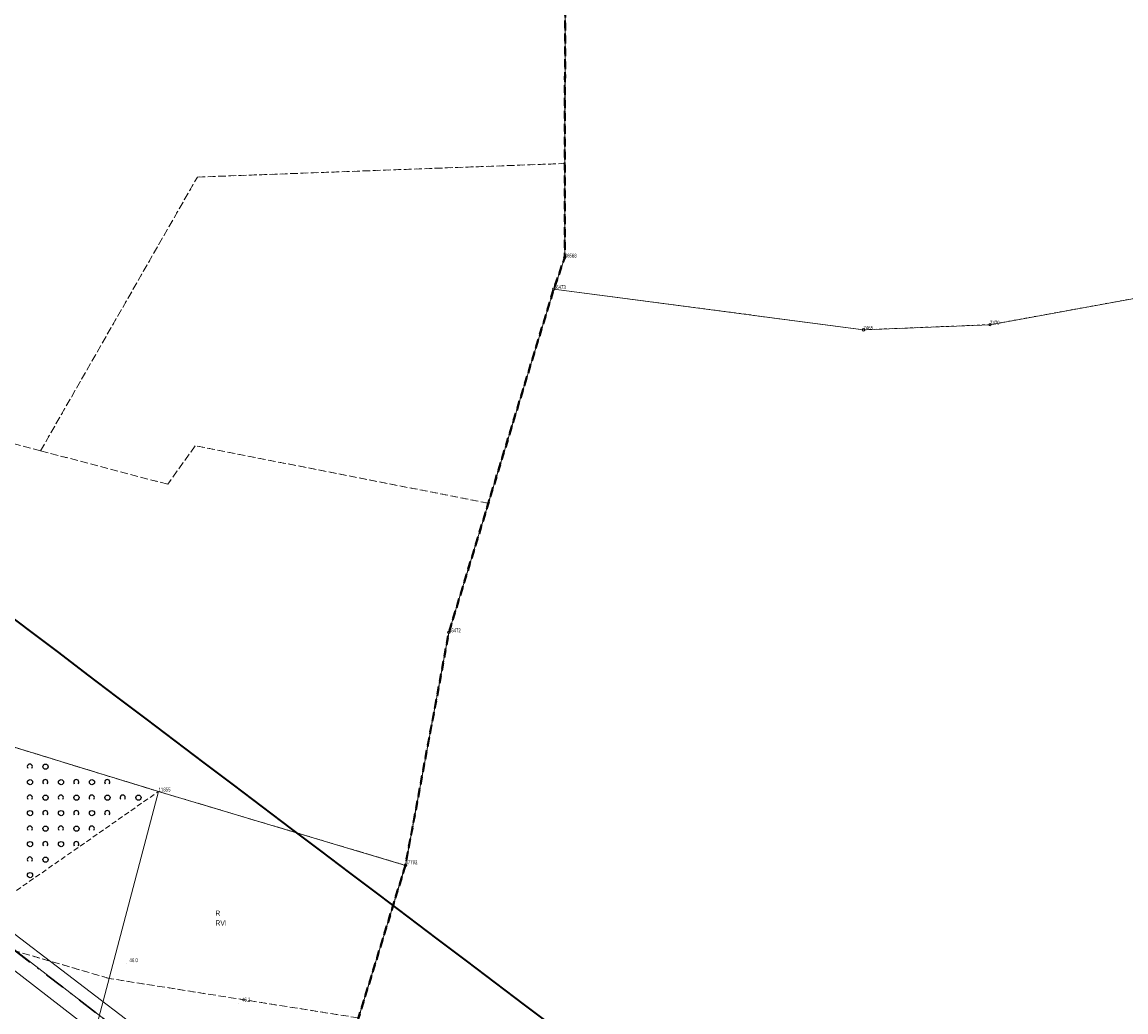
# Model space of a CAD drawing. Header units: metres. Extents: x 6524698 to 6533081, y 5883213 to 5896811.
# Tile 18 of 167: x 6529118 to 6529332, y 5886587 to 5886779. Entities that reach past the tile are written whole.
import ezdxf
from ezdxf.enums import TextEntityAlignment as Align

# ---------------------------------------------------------------- set-up
doc = ezdxf.new("R2010")
doc.units = ezdxf.units.M
doc.header["$MEASUREMENT"] = 0
for name, pattern in [('DASHDOT', [4, 2, -0.9, 0.2, -0.9]), ('mapa zasadnicza$0$1.0_0.5', [1.5, 1, -0.5]), ('mapa zasadnicza$0$1.5_1.0', [2.5, 1.5, -1]), ('mapa zasadnicza$0$219-500', [0]), ('mapa zasadnicza$0$egkk-500', [2, 1.5, -0.5]), ('mapa zasadnicza$0$egug-500', [1, 0.5, -0.5]), ('mapa zasadnicza$0$suep_wn_500', [0])]:
    doc.linetypes.add(name, pattern=pattern)
doc.layers.get('0').update_dxf_attribs({"lineweight": 0})
for name, color, linetype, lineweight in [('_trasa_kat_zalomu', 7, 'Continuous', 18), ('_trasa_os', 1, 'DASHDOT', 30), ('Sections span lengths and Marker Balls Plan', 7, 'Continuous', 0)]:
    doc.layers.add(name, color=color, linetype=linetype, lineweight=lineweight)
for name, color, linetype in [('mapa zasadnicza$0$000 Inne (niezydentyfikowane)', 7, 'Continuous'), ('mapa zasadnicza$0$202-punkt graniczny', 7, 'Continuous'), ('mapa zasadnicza$0$202-punkt graniczny-Atr103', 7, 'Continuous'), ('mapa zasadnicza$0$203-punkt graniczny', 7, 'Continuous'), ('mapa zasadnicza$0$203-punkt graniczny-Atr104', 7, 'Continuous'), ('mapa zasadnicza$0$209-oznaczenie konturu klasyfikacyjnego', 7, 'Continuous'), ('mapa zasadnicza$0$210-oznaczenie konturu użytku gruntowego', 7, 'Continuous'), ('mapa zasadnicza$0$216-obręb ewidencyjny', 7, 'Continuous'), ('mapa zasadnicza$0$217-kontur klasyfikacyjny', 7, 'Continuous'), ('mapa zasadnicza$0$218-kontur użytku gruntowego', 7, 'Continuous'), ('mapa zasadnicza$0$219-działka ewidencyjna', 7, 'Continuous'), ('mapa zasadnicza$0$pikieta naturalna', 7, 'Continuous'), ('mapa zasadnicza$0$pikieta naturalna-Atr2', 7, 'Continuous'), ('mapa zasadnicza$0$przewód elektroenergetyczny wysokiego napięcia', 7, 'Continuous'), ('mapa zasadnicza$0$zadrzewienie  zakrzewienie', 7, 'Continuous')]:
    doc.layers.add(name, color=color, linetype=linetype)
doc.styles.add('mapa zasadnicza$0$STANDARD', font='Working1250', dxfattribs={"width": 0.75})
doc.styles.add('Opis_slupy', font='ARIALN.TTF')
doc.dimstyles.new('Kat zalomu', dxfattribs={"dimtxt": 2.5, "dimasz": 5, "dimexe": 1.25, "dimexo": 0.625, "dimtad": 0, "dimtxsty": 'Opis_slupy', "dimcen": 2.5, "dimse1": 1, "dimse2": 1, "dimadec": 0, "dimazin": 0, "dimtfac": 1, "dimtmove": 0, "dimatfit": 3, "dimfxl": 1, "dimarcsym": 1})

# ---------------------------------------------------------------- blocks, each defined once
blk = doc.blocks.new('mapa zasadnicza$0$203')
at = {"linetype": 'Continuous', "lineweight": 0}
h = blk.add_hatch(color=0, dxfattribs=at)
edge = h.paths.add_edge_path()
edge.add_arc((0, 0), 0.045, 0, 360)
blk = doc.blocks.new('mapa zasadnicza$0$202')
at = {"color": 0, "linetype": 'Continuous', "lineweight": 0}
blk.add_circle((0, 0), 0.25, dxfattribs=at)
blk = doc.blocks.new('mapa zasadnicza$0$PW01')
at = {"linetype": 'Continuous', "lineweight": 13}
h = blk.add_hatch(color=0, dxfattribs=at)
edge = h.paths.add_edge_path()
edge.add_arc((0, 0), 0.045, 0, 360)
blk = doc.blocks.new('mapa zasadnicza$0$OTZK1')
at = {"color": 0, "linetype": 'Continuous'}
blk.add_circle((0, 0), 0.5, dxfattribs=at)
blk = doc.blocks.new('mapa zasadnicza$0$OTZK2')
at = {"color": 0, "linetype": 'Continuous'}
blk.add_arc((0, 0), 0.5, 318.85, 221.162, dxfattribs=at)
blk = doc.blocks.new('*D2405')
at = {"layer": '_trasa_kat_zalomu', "color": 0, "lineweight": -2}
for start, end in [(26.7639, 56.6642), (336.8246, 6.7249)]:
    blk.add_arc((6529019.86, 5886673.79), 19.79, start, end, dxfattribs=at)
at = {"layer": '_trasa_kat_zalomu', "color": 0}
for points in [[(6529031.1, 5886691.07), (6529030.37, 5886689.57), (6529026.25, 5886692.52)], [(6529037.34, 5886666.42), (6529038.77, 5886665.58), (6529035.52, 5886661.69)]]:
    blk.add_solid(points, dxfattribs=at)
at = {"layer": 'Defpoints', "color": 0}
for p in [(6529068.1, 5886815.32), (6529036.09, 5886685.11), (6529019.86, 5886673.79), (6529019.86, 5886673.79), (6529239.51, 5886504.08)]:
    blk.add_point(p, dxfattribs=at)
at = {"layer": '_trasa_kat_zalomu', "color": 0, "insert": (6529038.81, 5886679.49), "char_height": 2.5, "attachment_point": 5, "rotation": 286.7444, "style": 'Opis_slupy'}
blk.add_mtext('109%%d', dxfattribs=at)

msp = doc.modelspace()

# ---------------------------------------------------------------- linework, layer by layer
at = {"layer": '_trasa_os', "linetype": 'DASHDOT', "ltscale": 2}
msp.add_lwpolyline([(6529644.25, 5886257.506), (6529433.531, 5886354.176), (6529239.51, 5886504.082), (6529019.862, 5886673.787), (6529068.099, 5886815.315), (6529070.952, 5887003.68), (6529033.32, 5887240.317), (6528980.372, 5887573.115), (6528926.767, 5887910.52), (6528871.358, 5888257.413), (6528824.236, 5888552.869), (6528805.439, 5888820.887), (6528782.648, 5889143.114), (6528759.048, 5889475.999)], dxfattribs=at)
at = {"layer": 'mapa zasadnicza$0$000 Inne (niezydentyfikowane)', "color": 7, "linetype": 'Continuous', "lineweight": 35, "flags": 128}
msp.add_lwpolyline([(6529113.444, 5886665.446), (6529119.086, 5886661.185), (6529124.727, 5886656.924), (6529130.369, 5886652.663), (6529136.01, 5886648.402), (6529141.651, 5886644.141), (6529147.293, 5886639.88), (6529152.934, 5886635.619), (6529158.576, 5886631.358), (6529164.217, 5886627.097), (6529169.858, 5886622.836), (6529175.5, 5886618.575), (6529181.141, 5886614.314), (6529186.783, 5886610.053), (6529192.424, 5886605.792), (6529198.066, 5886601.531), (6529203.707, 5886597.27), (6529209.348, 5886593.009), (6529214.99, 5886588.748), (6529220.631, 5886584.487)], dxfattribs=at)
at = {"layer": 'mapa zasadnicza$0$216-obręb ewidencyjny', "color": 7, "linetype": 'mapa zasadnicza$0$1.5_1.0', "lineweight": 35, "flags": 128}
for points in [[(6528303.37, 5885049.22), (6528320.19, 5885039.62), (6528338.23, 5885024.79), (6528352.17, 5885015.38), (6528392.05, 5884988.47), (6528415.8, 5884972.26), (6528435.19, 5884960.38), (6528444.69, 5884948.19), (6528465.63, 5884932.94), (6528465.44, 5884918.9), (6528709.45, 5884735.5), (6528709.85, 5884736.99), (6528739.27, 5884853.86), (6528744.47, 5884874.5), (6528806.08, 5885120.41), (6528807.46, 5885125.4), (6528869.24, 5885370.86), (6528871.52, 5885379.23), (6528887.59, 5885437.6), (6528890.77, 5885449.17), (6528926, 5885568.38), (6528974.41, 5885749.69), (6529025.21, 5885958.42), (6529039.6, 5886018.39), (6529059.52, 5886107.69), (6529060.61, 5886112.57), (6529062.91, 5886122.9), (6529064.3, 5886127.7), (6529092.32, 5886224.97), (6529095.27, 5886236.71), (6529098.1, 5886248), (6529156.76, 5886481.66), (6529182.88, 5886586.19), (6529191.96, 5886615.74), (6529200.39, 5886660.86), (6529220.71, 5886727.34), (6529222.82, 5886733.43), (6529222.92, 5886790.76), (6529260.25, 5886952.44), (6529264.63, 5886976.51), (6529282.32, 5887033.97), (6529290.57, 5887057.23), (6529292.77, 5887095.61), (6529299.5, 5887116.54), (6529303.02, 5887126.11), (6529323.1, 5887204.71), (6529300.1, 5887247.3), (6529294.33, 5887253.59), (6529295.74, 5887344.56), (6529295.89, 5887348.38), (6529296.28, 5887374.9), (6529315.22, 5887418.55), (6529321.72, 5887480.33), (6529320.57, 5887503.67), (6529312.34, 5887533.26), (6529296.91, 5887588.72), (6529289.52, 5887663.25), (6529282.79, 5887731.14), (6529262.28, 5887731.31), (6529166.14, 5887721.78), (6529109.21, 5887715.92), (6529031.01, 5887709.01), (6529019.26, 5887707.89), (6528952.56, 5887701.57), (6528918.8, 5887790.89), (6528879.99, 5887896.72), (6528866.81, 5887934.63), (6528850.06, 5887982.04), (6528826.58, 5888045.33), (6528812.94, 5888083.84), (6528788.71, 5888147.82), (6528766.6, 5888207.14), (6528741.09, 5888278.42), (6528713.34, 5888354.12), (6528704.85, 5888377.17), (6528681.51, 5888445.9), (6528675.5, 5888460.67), (6528657.02, 5888506.94), (6528643.54, 5888542.38), (6528612.6, 5888606.5), (6528572.89, 5888682.85), (6528554.61, 5888714.22), (6528550.89, 5888720.89), (6528546.56, 5888728.63), (6528540.29, 5888749.47), (6528539.84, 5888759.55), (6528538.55, 5888788.67), (6528537.21, 5888800.87), (6528534.18, 5888828.64), (6528521.9, 5888874.59), (6528517.9, 5888889.57), (6528514.32, 5888935.53), (6528513.62, 5888944.51), (6528513.44, 5888948.22), (6528497.03, 5888999.3), (6528487.24, 5889042.5), (6528479.5, 5889060.26), (6528476.98, 5889088.52), (6528462.62, 5889141.48), (6528437.2, 5889208.11), (6528427.12, 5889249.1), (6528426.72, 5889250.74), (6528417.63, 5889287.69), (6528406.48, 5889321.22), (6528402.97, 5889333.92), (6528393.7, 5889357.37), (6528374.9, 5889392.75), (6528320.3, 5889498.78), (6528319.49, 5889494.06), (6528315.49, 5889501.75), (6528293.69, 5889548.36), (6528289.3, 5889557.06), (6528219.86, 5889705.13), (6528203.76, 5889751.35), (6528194.07, 5889776.62), (6528178.59, 5889821.74), (6528144.14, 5889918.51), (6528087.43, 5890069.91), (6528086.27, 5890073.01), (6528069.52, 5890117.74), (6528068.35, 5890122.94), (6528015.06, 5890276.2), (6528002.77, 5890340.12), (6527996.61, 5890364.36), (6527918.86, 5890538.44), (6527894.74, 5890596), (6527831.96, 5890559.17), (6527781.71, 5890531.45), (6527701.79, 5890487.35), (6527628.31, 5890449.47), (6527548.32, 5890411.76), (6527469.9, 5890380.85), (6527391.42, 5890349.92), (6527355.64, 5890331.57), (6527338.23, 5890321.73), (6527321.27, 5890314.22), (6527313.38, 5890308.14), (6527288.1, 5890288.63), (6527273.45, 5890274.12), (6527241.28, 5890253.87), (6527220.83, 5890245.22), (6527165.07, 5890215.69), (6527077.89, 5890166.68), (6527057.31, 5890152.25), (6527045.63, 5890148.55), (6527008.52, 5890134.26), (6526988.84, 5890116.67), (6526981, 5890111.26), (6526971.01, 5890104.38), (6526952.34, 5890094.44), (6526909.87, 5890084.83), (6526890.35, 5890080.91), (6526812.21, 5890083.05), (6526792.43, 5890086.11), (6526758.07, 5890090.77), (6526757.09, 5890094.4), (6526749.57, 5890095.95), (6526742.25, 5890097.45), (6526740.34, 5890097.85), (6526735.76, 5890098.07), (6526728.64, 5890098.03), (6526722.43, 5890098.71), (6526592.18, 5890129.32), (6526575.25, 5890133.06), (6526573.45, 5890132.21), (6526504.81, 5890011.82), (6526498.38, 5890001.32), (6526450.82, 5889923.75), (6526420.35, 5889876.56), (6526411.53, 5889862.91), (6526388.88, 5889824.55), (6526365.09, 5889786.81), (6526341.54, 5889745.42), (6526322.12, 5889709.53), (6526299.72, 5889678.46), (6526281.16, 5889635.52), (6526275.36, 5889608.56), (6526260.85, 5889553.37), (6526260.44, 5889544.19), (6526259.14, 5889502.93), (6526261.74, 5889493.66), (6526254.11, 5889462.89), (6526253.07, 5889459.21), (6526242.11, 5889436.4), (6526240.9, 5889433.4), (6526238.06, 5889420.56), (6526234.58, 5889404.82), (6526230.53, 5889381.66), (6526215.12, 5889335.06), (6526209.51, 5889327.34), (6526203.18, 5889319.69), (6526193.05, 5889307.44), (6526183.47, 5889295.83), (6526173.24, 5889283.42), (6526171.38, 5889271.95), (6526170.8, 5889268.87), (6526173.59, 5889236.65), (6526172.37, 5889219.4), (6526171.12, 5889203.31), (6526160.39, 5889165.34), (6526158.7, 5889157.93), (6526155.92, 5889148.67), (6526145.07, 5889104.25), (6526136.74, 5889068.22), (6526126.54, 5889028.53), (6526125.42, 5889024.1), (6526106.98, 5888945.09), (6526092.2, 5888875.3), (6526089.86, 5888864.25), (6526088.13, 5888856.09), (6526074.67, 5888792.55), (6526053.98, 5888724.15), (6526037.27, 5888680.97), (6526018.87, 5888602.55), (6526017.84, 5888598.66), (6526013.87, 5888581.88), (6526006.91, 5888552.43), (6525999.77, 5888522.16), (6525997.18, 5888508.24), (6525965.43, 5888376.64), (6525920.17, 5888195.14), (6525898.15, 5888106.3), (6525892.22, 5888082.37), (6525824.01, 5888097.35), (6525779.41, 5888107.91), (6525729.76, 5888119.66), (6525723.9, 5888092.12), (6525717.96, 5888069.83), (6525708.69, 5888031.16), (6525707.44, 5888026.27), (6525684.97, 5887955.81), (6525668.86, 5887926.95), (6525650.39, 5887893.86), (6525645.34, 5887877.02), (6525632.33, 5887838.12), (6525588.06, 5887736.62), (6525567.77, 5887689.8), (6525539.5, 5887624.6), (6525535.54, 5887615.4), (6525496.64, 5887526.28), (6525469.79, 5887459.76), (6525449.79, 5887410.24), (6525436.37, 5887377.16), (6525416.54, 5887328.38), (6525400.14, 5887287.76), (6525397.82, 5887282.31), (6525357.88, 5887181.79), (6525337.95, 5887136.46), (6525309.72, 5887065.72), (6525303.99, 5887048.86), (6525292.71, 5887015.66), (6525292.03, 5887013.68), (6525295.71, 5887012.48), (6525393.63, 5886982.02), (6525436.72, 5886969.99), (6525475.57, 5886959.15), (6525492.98, 5886956.11), (6525499.92, 5886954.9), (6525553.04, 5886947.63), (6525556.8, 5886947.12), (6525575.8, 5886944.52), (6525648.96, 5886935.05), (6525700.18, 5886920.83), (6525705.66, 5886920.35), (6525754.61, 5886916.46), (6525783.22, 5886917.37), (6525788.91, 5886917.98), (6525823.91, 5886921.7), (6525857.13, 5886925.05), (6525870.29, 5886926.28), (6525871.77, 5886926.42), (6525905.03, 5886929.56), (6525909.53, 5886929.92), (6525920.2, 5886930.77), (6525939.16, 5886932.29), (6525978.37, 5886930.74), (6525981.07, 5886930.63), (6525983.12, 5886930.48), (6526059, 5886924.97), (6526061.69, 5886925.15), (6526072.91, 5886925.89), (6526078.55, 5886926.27), (6526112.26, 5886928.5), (6526158.51, 5886931.36), (6526197.11, 5886930.97), (6526216.93, 5886924.75), (6526270.07, 5886913.54), (6526272.57, 5886913.01), (6526273.33, 5886912.82), (6526323.76, 5886899.95), (6526417.31, 5886870.61), (6526416.51, 5886867.45), (6526398.65, 5886797.95), (6526389.44, 5886747.58), (6526374.78, 5886704.65), (6526373.42, 5886699.3), (6526372.62, 5886696.15), (6526368.41, 5886679.56), (6526358.03, 5886638.68), (6526335.66, 5886547.46), (6526327.03, 5886512.25), (6526325.59, 5886506.38), (6526319.45, 5886481.31), (6526262.43, 5886255.1), (6526247.51, 5886197.09), (6526210.82, 5886129.19), (6526125.23, 5885954.64), (6526131.1, 5885941.89), (6526083.28, 5885856.13), (6526080.33, 5885850.83), (6526106.53, 5885828.9), (6526128.86, 5885807.19), (6526151.36, 5885785.32), (6526170.05, 5885764.86), (6526198.17, 5885734.09), (6526201, 5885729.87), (6526175.56, 5885692.72), (6526227.73, 5885641.53), (6526271.29, 5885598.78), (6526273, 5885597.09), (6526302.11, 5885568.53), (6526316.43, 5885554.47), (6526322.38, 5885548.63), (6526290.64, 5885486.19), (6526263.4, 5885432.62), (6526247.38, 5885401.19), (6526244.36, 5885395.27), (6526237.6, 5885382.01), (6526227.84, 5885362.86), (6526248.41, 5885344.13), (6526259.4, 5885334.11), (6526304.93, 5885298.77), (6526313.27, 5885292.3), (6526318.23, 5885288.46), (6526321.6, 5885285.83), (6526325.46, 5885282.83), (6526325.17, 5885281.22), (6526338.74, 5885260.21), (6526360.57, 5885232.43), (6526363.74, 5885228.38), (6526377.76, 5885210.54), (6526382.65, 5885204.32), (6526422.71, 5885162.76), (6526481.21, 5885090.92), (6526497.3, 5885066.7), (6526513.19, 5885047.89), (6526516.91, 5885049.29), (6526524.94, 5885052.3), (6526533.62, 5885042), (6526536.24, 5885038.9), (6526540.69, 5885033.62), (6526545.95, 5885027.38), (6526549.33, 5885023.37), (6526550.65, 5885027.15), (6526573.21, 5885076.62), (6526587.94, 5885108.93), (6526590.96, 5885115.55), (6526594.72, 5885123.8), (6526595.22, 5885124.89), (6526595.84, 5885126.22), (6526599.05, 5885133.28), (6526599.46, 5885134.19), (6526600.38, 5885136.19), (6526609.81, 5885156.89), (6526614.13, 5885166.32), (6526615.59, 5885170.96), (6526615.92, 5885173.06), (6526626.56, 5885204.78), (6526635.59, 5885225.49), (6526643.47, 5885243.6), (6526662.24, 5885286.52), (6526663.96, 5885290.45), (6526689.69, 5885347.86), (6526693.01, 5885355.29), (6526709.38, 5885391.8), (6526720.67, 5885416.98), (6526720.09, 5885430.57), (6526719.04, 5885455.52), (6526720.97, 5885465.66), (6526690.6, 5885542.54), (6526706, 5885557.89), (6526747.06, 5885585.88), (6526724.66, 5885597.94), (6526873.96, 5885657.74), (6526876.06, 5885655.62), (6526884.84, 5885650.75), (6526955.49, 5885630.53), (6526988.95, 5885673.38), (6527034.95, 5885662.24), (6527038.45, 5885661.39), (6527055.52, 5885657.39), (6527093.39, 5885649.85), (6527138.37, 5885639.19), (6527183.37, 5885628.52), (6527207.39, 5885622.46), (6527214.61, 5885620.77), (6527302.63, 5885600.17), (6527306.92, 5885598.88), (6527379.24, 5885579.7), (6527386.89, 5885577.68), (6527422.41, 5885568.61), (6527458.81, 5885559.31), (6527463.19, 5885558.23), (6527499.51, 5885549.27), (6527531.05, 5885541.49), (6527616.9, 5885520.3), (6527646.83, 5885512.66), (6527664.1, 5885508.41), (6527696.34, 5885502.3), (6527728.57, 5885496.19), (6527760.81, 5885490.08), (6527773.75, 5885487.95), (6527870.05, 5885472.17), (6527894.7, 5885468.91), (6527908.02, 5885468.31), (6527952.41, 5885466.32), (6527998.14, 5885462.8), (6528060.58, 5885458.01), (6528166.05, 5885444.7), (6528202.53, 5885448.02), (6528205.37, 5885425.22), (6528203.73, 5885274.14), (6528201.64, 5885179.56), (6528201.44, 5885172.38), (6528202.41, 5885123.66), (6528202.41, 5885120.11), (6528202.52, 5885118.87), (6528207.04, 5885116.2), (6528235.91, 5885098.61), (6528250.23, 5885084.2), (6528275.71, 5885072.67), (6528286.02, 5885062.42), (6528291.09, 5885053.61)], [(6531933.62, 5883216.64), (6531976.06, 5883225.79), (6532001.39, 5883243.46), (6532076.02, 5883295.51), (6532087.53, 5883303.54), (6532095.59, 5883303.58), (6532099.34, 5883303.6), (6532185.46, 5883303.98), (6532230.55, 5883304.18), (6532261.33, 5883261.03), (6532263.43, 5883258.31), (6532267.19, 5883267.88), (6532268.95, 5883277.38), (6532274.6, 5883287.62), (6532292.54, 5883323.06), (6532300.16, 5883330.42), (6532311.36, 5883346.7), (6532319.92, 5883363.1), (6532337.16, 5883389.14), (6532356.42, 5883433.15), (6532359.82, 5883473.8), (6532352.26, 5883494.98), (6532351.08, 5883496.49), (6532352.93, 5883500.6), (6532345.95, 5883503.36), (6532268.26, 5883525.05), (6532164.33, 5883566.41), (6532101.82, 5883597.33), (6532009.29, 5883647.91), (6532072.58, 5883756.21), (6532101.37, 5883805.46), (6532107.03, 5883815.15), (6532114.59, 5883828.15), (6532127.21, 5883849.82), (6532137.71, 5883867.86), (6532153.02, 5883894.16), (6532207.53, 5883987.81), (6532309.76, 5884159.89), (6532311.14, 5884162.3), (6531952.09, 5884287.71), (6531823.7, 5884327.08), (6531817.53, 5884331.28), (6531860.44, 5884386.69), (6531941.79, 5884485.36), (6532045.84, 5884559.25), (6532074.09, 5884580.64), (6532134.43, 5884623.26), (6532317.26, 5884588.31), (6532459.58, 5884544.15), (6532461.18, 5884543.92), (6532628.64, 5884471.87), (6532651.22, 5884505.85), (6532722.14, 5884453.37), (6532728.56, 5884465.13), (6532758.69, 5884518.28), (6532782.56, 5884560.42), (6532784.61, 5884564.04), (6532789.04, 5884571.87), (6532818.9, 5884624.88), (6532847.96, 5884676.47), (6532867.58, 5884710.9), (6532869.61, 5884714.46), (6532874.3, 5884722.69), (6532877.03, 5884727.52), (6532884.88, 5884741.46), (6532903.81, 5884775.06), (6532906.78, 5884780.34), (6532936.96, 5884832.21), (6532944.93, 5884846.23), (6532951.1, 5884857.1), (6532957.28, 5884867.96), (6532963.45, 5884878.83), (6532967.14, 5884886.46), (6532960.61, 5884903.37), (6532957.98, 5884909.31), (6532945.64, 5884941.36), (6532926.72, 5884974.91), (6532922.25, 5884984.41), (6532839.08, 5885020.25), (6532816.79, 5885034.2), (6532754.46, 5885061.95), (6532706.44, 5885075.18), (6532732.64, 5885096.03), (6532783.97, 5885136.84), (6532736.71, 5885167.12), (6532658.3, 5885217.33), (6532640.53, 5885228.35), (6532568.87, 5885272.78), (6532479.64, 5885363.38), (6532445.55, 5885446.72), (6532465.5, 5885477.16), (6532482.19, 5885500.94), (6532503.22, 5885530.9), (6532509.68, 5885536.03), (6532587.54, 5885608.05), (6532648.19, 5885641.63), (6532687.67, 5885661.59), (6532724.99, 5885671.05), (6532754.41, 5885688.72), (6532811.08, 5885704.18), (6532860.94, 5885706.98), (6532887.3, 5885714.93), (6532916.52, 5885721.49), (6532914.09, 5885725.85), (6532879.93, 5885787.36), (6532877.52, 5885791.77), (6532891.62, 5885794.66), (6532897.1, 5885797.48), (6532900.56, 5885802.42), (6532900.59, 5885813.65), (6532899.89, 5885816.32), (6532921.82, 5885828.27), (6532935.52, 5885829.37), (6532943.28, 5885825.54), (6532951.46, 5885820.23), (6532956.94, 5885815.35), (6532971.05, 5885802.83), (6532984.99, 5885799.05), (6533005.63, 5885802.55), (6533007.35, 5885843.35), (6533006.5, 5885853.49), (6533011.91, 5885868.92), (6533014.95, 5885877.6), (6533008.77, 5885898.31), (6532988.7, 5885911.36), (6532964.9, 5885935.89), (6532964.75, 5885936.1), (6532947.99, 5885961.39), (6532940.55, 5885987.29), (6532937.57, 5885997.73), (6532942.62, 5886016.63), (6532929.33, 5886033.78), (6532927.41, 5886043.27), (6532925.41, 5886053.13), (6532934.66, 5886060.15), (6532965.06, 5886063.74), (6532983.27, 5886075.76), (6533002.38, 5886076.34), (6533037.57, 5886106.52), (6533047.03, 5886124.1), (6533050.38, 5886130.34), (6533070.4, 5886142.19), (6533080.8, 5886163.7), (6533080.82, 5886171.93), (6533060.23, 5886171.79), (6533047.79, 5886186.26), (6533009.21, 5886186.39), (6533007.12, 5886192.07), (6532997.62, 5886203.61), (6532954.28, 5886217.15), (6532948.52, 5886221.01), (6532904.76, 5886250.41), (6532884.83, 5886256.76), (6532880.52, 5886257.13), (6532876.96, 5886257.43), (6532870.15, 5886289.36), (6532850.58, 5886303.87), (6532839.28, 5886312.26), (6532820.36, 5886311.03), (6532811.72, 5886319.86), (6532806.9, 5886329.4), (6532805.42, 5886332.32), (6532804.75, 5886361.66), (6532800.39, 5886362.9), (6532792.04, 5886365.27), (6532776.26, 5886363.4), (6532769.97, 5886365.56), (6532741.09, 5886375.46), (6532739.94, 5886379.01), (6532738.65, 5886383.01), (6532775.56, 5886419.05), (6532777.15, 5886426.08), (6532766.08, 5886435.97), (6532722.47, 5886446.79), (6532700.81, 5886441.96), (6532673.69, 5886435.71), (6532661.77, 5886433.25), (6532581.58, 5886416.66), (6532571.86, 5886402.68), (6532554.64, 5886403.34), (6532537.35, 5886397.91), (6532519.64, 5886402.97), (6532500.01, 5886409.78), (6532484.79, 5886419.01), (6532466.46, 5886421.38), (6532433.34, 5886428.43), (6532407.66, 5886480.3), (6532405.32, 5886483.18), (6532398.67, 5886499.34), (6532379.54, 5886537.75), (6532361.76, 5886573.46), (6532345.6, 5886604.74), (6532318.81, 5886594.39), (6532300.45, 5886586.14), (6532293.74, 5886576.76), (6532266.73, 5886553.94), (6532251.51, 5886545.95), (6532239.16, 5886544.44), (6532219.8, 5886544.19), (6532224.14, 5886536.11), (6532228.84, 5886532.48), (6532240.98, 5886528.14), (6532259.61, 5886528.81), (6532260.32, 5886524.02), (6532252.56, 5886518.68), (6532243.82, 5886514.13), (6532228.91, 5886503.78), (6532201.73, 5886479.38), (6532192.9, 5886467.4), (6532185.02, 5886453.02), (6532172.62, 5886435.4), (6532170.41, 5886428.38), (6532167.23, 5886422.16), (6532158.18, 5886414.72), (6532135.43, 5886400.29), (6532130.11, 5886397.89), (6532108.51, 5886388.25), (6532102.08, 5886386.69), (6532068.97, 5886391.56), (6532069.56, 5886410.32), (6532024.55, 5886426.6), (6532021.4, 5886427.77), (6532003.16, 5886446.56), (6531983.26, 5886452.06), (6531970.95, 5886463.9), (6531935.41, 5886478.94), (6531887.79, 5886499.08), (6531884.76, 5886500.37), (6531825.18, 5886492.85), (6531784.57, 5886508.06), (6531762.12, 5886566.68), (6531750.78, 5886596.2), (6531743.5, 5886615.13), (6531708.31, 5886697.3), (6531688.12, 5886737.66), (6531682, 5886749.9), (6531673.03, 5886758.3), (6531630.44, 5886845.29), (6531609.4, 5886884.8), (6531594.7, 5886911.16), (6531583.97, 5886930.36), (6531519.63, 5886900.23), (6531460.85, 5886863.62), (6531429.58, 5886909.28), (6531395.54, 5886955.1), (6531394.63, 5886956.87), (6531343.91, 5887056.34), (6531352.67, 5887117.47), (6531343.6, 5887174.81), (6531346.91, 5887194.69), (6531308.31, 5887272.93), (6531282.4, 5887302.68), (6531265.17, 5887348.77), (6531246.08, 5887374.03), (6531211.23, 5887408.48), (6531201.2, 5887421.31), (6531188.5, 5887437.53), (6531171.84, 5887459.03), (6531168.41, 5887478.3), (6531207.23, 5887488.8), (6531188.08, 5887522.57), (6531145.35, 5887575.75), (6531136.4, 5887570.35), (6531129.4, 5887615.74), (6531138.13, 5887632.81), (6531149.52, 5887650.8), (6531156.15, 5887666.25), (6531157.26, 5887673.69), (6531155, 5887685.44), (6531150.86, 5887696.06), (6531148.84, 5887702.72), (6531147.23, 5887707.6), (6531146.63, 5887712.85), (6531146.37, 5887720.59), (6531147.61, 5887734.8), (6531148.91, 5887749.21), (6531150.34, 5887764.25), (6531163.6, 5887831.49), (6531175.6, 5887857.09), (6531172.35, 5887861.18), (6531157.91, 5887878.61), (6531089.96, 5887870.11), (6531029.51, 5887862.54), (6531028.05, 5887862.36), (6530941.55, 5887857.17), (6530878, 5887853.36), (6530851.75, 5887851.79), (6530847.34, 5887851.53), (6530816.4, 5887849.69), (6530753.72, 5887845.97), (6530699.77, 5887842.77), (6530689.94, 5887841.95), (6530626.35, 5887836.71), (6530569.25, 5887832), (6530563.57, 5887831.54), (6530501.5, 5887826.49), (6530435.15, 5887821.09), (6530434.17, 5887821.11), (6530425.85, 5887820.62), (6530429.5, 5887800.32), (6530452.16, 5887659), (6530455.94, 5887633.47), (6530472.76, 5887520.14), (6530469.62, 5887519.59), (6530435.08, 5887515.31), (6530390.63, 5887509.81), (6530342.75, 5887503.87), (6530294.87, 5887497.94), (6530035.48, 5887465.82), (6530037.77, 5887311.55), (6530037.96, 5887271.18), (6529917.79, 5887263.83), (6529836.5, 5887258.86), (6529751.62, 5887253.65), (6529620.4, 5887245.61), (6529619.06, 5887245.53), (6529604.22, 5887244.37), (6529607.85, 5887282.19), (6529460.65, 5887265.28), (6529300.1, 5887247.3), (6529323.1, 5887204.71), (6529303.02, 5887126.11), (6529299.5, 5887116.54), (6529292.77, 5887095.61), (6529290.57, 5887057.23), (6529282.32, 5887033.97), (6529264.63, 5886976.51), (6529260.25, 5886952.44), (6529222.92, 5886790.76), (6529222.82, 5886733.43), (6529220.71, 5886727.34), (6529200.39, 5886660.86), (6529191.96, 5886615.74), (6529182.88, 5886586.19), (6529156.76, 5886481.66), (6529098.1, 5886248), (6529095.27, 5886236.71), (6529092.32, 5886224.97), (6529064.3, 5886127.7), (6529062.91, 5886122.9), (6529060.61, 5886112.57), (6529059.52, 5886107.69), (6529039.6, 5886018.39), (6529025.21, 5885958.42), (6528974.41, 5885749.69), (6528926, 5885568.38), (6528890.77, 5885449.17), (6528887.59, 5885437.6), (6528871.52, 5885379.23), (6528869.24, 5885370.86), (6528807.46, 5885125.4), (6528806.08, 5885120.41), (6528744.47, 5884874.5), (6528739.27, 5884853.86), (6528709.85, 5884736.99), (6528709.45, 5884735.5), (6528706.18, 5884724.21), (6528730.3, 5884708.13), (6528733.27, 5884706.14), (6528748.8, 5884695.79), (6528786.39, 5884676.5), (6528872.06, 5884634.67), (6528945.49, 5884600.08), (6528985.49, 5884581.87), (6529032.35, 5884560.53), (6529049.91, 5884552.53), (6529073.23, 5884542.41), (6529144.83, 5884511.32), (6529192.54, 5884490.87), (6529296.75, 5884448.5), (6529327.13, 5884441.53), (6529353.01, 5884428.52), (6529368.44, 5884424.36), (6529396.16, 5884435.33), (6529443.93, 5884463.99), (6529471.09, 5884468.57), (6529491.42, 5884476.87), (6529502.21, 5884481.62), (6529509.93, 5884478.63), (6529529.06, 5884465.69), (6529537.84, 5884456.73), (6529547.45, 5884452.42), (6529559.79, 5884443.85), (6529560.85, 5884443.18), (6529567.88, 5884434.3), (6529577.11, 5884428.67), (6529584.08, 5884424.47), (6529588.89, 5884420.68), (6529594.31, 5884413.13), (6529605.31, 5884398.18), (6529623.6, 5884387.56), (6529629.54, 5884382.61), (6529639.57, 5884375.55), (6529661.37, 5884342.94), (6529677.3, 5884332.26), (6529724.02, 5884319.36), (6529746.24, 5884317.72), (6529750.42, 5884315.79), (6529759.42, 5884307.71), (6529762.56, 5884305.3), (6529768.46, 5884300.8), (6529781.09, 5884298.48), (6529820.08, 5884298.3), (6529833.32, 5884298.54), (6529846.48, 5884297.93), (6529871.64, 5884289.34), (6529874.37, 5884290.81), (6529900.13, 5884282.17), (6529920.58, 5884275.84), (6529982.71, 5884264.8), (6530025.92, 5884262.44), (6530094.65, 5884255.13), (6530111.93, 5884251.21), (6530113.34, 5884249.86), (6530125.41, 5884207.71), (6530139.1, 5884119.35), (6530160.8, 5884044.22), (6530159.45, 5884041.61), (6530169.03, 5884004.99), (6530226.78, 5883933.99), (6530232.84, 5883929.17), (6530318.08, 5883861.25), (6530342.58, 5883843.3), (6530416.62, 5883797.45), (6530430.51, 5883791.03), (6530451.6, 5883780.52), (6530479.85, 5883768.22), (6530546.3, 5883739.28), (6530600.27, 5883715.77), (6530710.67, 5883676.61), (6530721.69, 5883674.3), (6530801.44, 5883711.81), (6530842.89, 5883741.88), (6530854.84, 5883752.63), (6530904.25, 5883847.06), (6530907.96, 5883854.15), (6530933.82, 5883903.55), (6530953.86, 5883941.84), (6530958.93, 5883951.53), (6531019.53, 5884067.34), (6531125.06, 5884014.95), (6531127.92, 5884013.5), (6531150.72, 5884001.42), (6531162.69, 5883998.51), (6531168.35, 5883993.07), (6531172.13, 5883989.48), (6531217.11, 5883967.19), (6531231.97, 5883959.79), (6531239.2, 5883956.14), (6531240.85, 5883955.19), (6531311.29, 5883916.34), (6531324.51, 5883910.78), (6531335.6, 5883900.14), (6531345.33, 5883901.71), (6531403.8, 5883872.94), (6531407.06, 5883802.39), (6531405.41, 5883796.62), (6531393.4, 5883761.35), (6531387.77, 5883751.38), (6531379.93, 5883734.96), (6531357.01, 5883697.45), (6531329.8, 5883658.58), (6531295.54, 5883614.95), (6531245.7, 5883571.22), (6531238.9, 5883565.56), (6531232.8, 5883560.48), (6531157.18, 5883508.94), (6531134.5, 5883495.42), (6531107.06, 5883482.14), (6531125.68, 5883476.35), (6531171.39, 5883505.7), (6531274.28, 5883471.83), (6531388.96, 5883434.18), (6531456.73, 5883411.96), (6531481.5, 5883403.82), (6531491.5, 5883400.54), (6531513.73, 5883393.23), (6531521.66, 5883390.63), (6531532.73, 5883383.07), (6531551.14, 5883370.51), (6531632.53, 5883314.95), (6531679.45, 5883282.93), (6531686.85, 5883280.64), (6531801.85, 5883245.6), (6531854.25, 5883230.14), (6531893.58, 5883218.69), (6531914.67, 5883212.56)]]:
    msp.add_lwpolyline(points, close=True, dxfattribs=at)
at = {"layer": 'mapa zasadnicza$0$217-kontur klasyfikacyjny', "color": 92, "linetype": 'mapa zasadnicza$0$egkk-500', "lineweight": 18, "flags": 128}
for points in [[(6529222.85, 5886751.65), (6529222.92, 5886790.76)], [(6529151.66, 5886749.02), (6529222.85, 5886751.65)], [(6529121.28, 5886696.02), (6529151.66, 5886749.02)], [(6529121.28, 5886696.02), (6529043.09, 5886716.61)], [(6529145.93, 5886689.53), (6529121.28, 5886696.02)], [(6529151.26, 5886696.99), (6529145.93, 5886689.53)], [(6529208.03, 5886685.86), (6529151.26, 5886696.99)], [(6529200.39, 5886660.86), (6529208.03, 5886685.86)], [(6529191.96, 5886615.74), (6529200.39, 5886660.86)], [(6529070.12, 5886652.76), (6529144.13, 5886630.04)], [(6529144.13, 5886630.04), (6529191.96, 5886615.74)], [(6529134.56, 5886593.84), (6529060.86, 5886615.4)], [(6529182.88, 5886586.19), (6529191.96, 5886615.74)], [(6529182.88, 5886586.19), (6529134.56, 5886593.84)]]:
    msp.add_lwpolyline(points, dxfattribs=at)
at = {"layer": 'mapa zasadnicza$0$218-kontur użytku gruntowego', "color": 3, "linetype": 'mapa zasadnicza$0$egug-500', "lineweight": 18, "flags": 128}
for points in [[(6529222.85, 5886751.65), (6529222.92, 5886790.76)], [(6529151.66, 5886749.02), (6529222.85, 5886751.65)], [(6529121.28, 5886696.02), (6529151.66, 5886749.02)], [(6529362.51, 5886730.87), (6529305.23, 5886720.44)], [(6529220.71, 5886727.34), (6529208.03, 5886685.86)], [(6529280.7, 5886719.44), (6529220.71, 5886727.34)], [(6529305.23, 5886720.44), (6529280.7, 5886719.44)], [(6529121.28, 5886696.02), (6529043.09, 5886716.61)], [(6529145.93, 5886689.53), (6529121.28, 5886696.02)], [(6529151.26, 5886696.99), (6529145.93, 5886689.53)], [(6529208.03, 5886685.86), (6529151.26, 5886696.99)], [(6529200.39, 5886660.86), (6529208.03, 5886685.86)], [(6529191.96, 5886615.74), (6529200.39, 5886660.86)], [(6529070.12, 5886652.76), (6529144.13, 5886630.04)], [(6529144.13, 5886630.04), (6529191.96, 5886615.74)], [(6529134.56, 5886593.84), (6529060.86, 5886615.4)], [(6529182.88, 5886586.19), (6529191.96, 5886615.74)], [(6529182.88, 5886586.19), (6529134.56, 5886593.84)]]:
    msp.add_lwpolyline(points, dxfattribs=at)
at = {"layer": 'mapa zasadnicza$0$219-działka ewidencyjna', "color": 7, "linetype": 'mapa zasadnicza$0$219-500', "lineweight": 18, "flags": 128}
for points in [[(6529222.82, 5886733.43), (6529222.92, 5886790.76)], [(6529220.71, 5886727.34), (6529222.82, 5886733.43)], [(6529305.23, 5886720.44), (6529362.51, 5886730.87)], [(6529200.39, 5886660.86), (6529220.71, 5886727.34)], [(6529220.71, 5886727.34), (6529280.7, 5886719.44)], [(6529280.7, 5886719.44), (6529305.23, 5886720.44)], [(6529200.39, 5886660.86), (6529191.96, 5886615.74)], [(6529070.12, 5886652.76), (6529144.13, 5886630.04)], [(6529048.01, 5886266.36), (6529144.13, 5886630.04)], [(6529144.13, 5886630.04), (6529191.96, 5886615.74)], [(6529182.88, 5886586.19), (6529191.96, 5886615.74)]]:
    msp.add_lwpolyline(points, dxfattribs=at)
at = {"layer": 'mapa zasadnicza$0$przewód elektroenergetyczny wysokiego napięcia', "color": 1, "linetype": 'mapa zasadnicza$0$suep_wn_500', "lineweight": 18, "flags": 128}
for points in [[(6529019.87, 5886673.88), (6529174.85, 5886554.04)], [(6529174.85, 5886554.04), (6529019.87, 5886673.88)]]:
    msp.add_lwpolyline(points, dxfattribs=at)
at = {"layer": 'mapa zasadnicza$0$zadrzewienie  zakrzewienie', "color": 7, "linetype": 'mapa zasadnicza$0$1.0_0.5', "lineweight": 18, "flags": 128}
msp.add_lwpolyline([(6529060.15, 5886624.92), (6529070.12, 5886652.76), (6529144.13, 5886630.04), (6529113.58, 5886608.76), (6529073.25, 5886620.38)], close=True, dxfattribs=at)
at = {"layer": 'Sections span lengths and Marker Balls Plan', "color": 1, "flags": 128}
for points in [[(6529643, 5886254.779), (6529431.358, 5886350.582), (6529237.798, 5886501.866), (6529015.745, 5886672.549), (6529065.143, 5886815.828), (6529068.458, 5887003.501), (6529030.555, 5887239.878), (6528977.607, 5887572.675), (6528924.002, 5887910.08), (6528868.593, 5888256.972), (6528821.256, 5888552.527), (6528802.646, 5888820.69), (6528779.855, 5889142.917), (6528756.255, 5889475.801)], [(6529645.501, 5886260.233), (6529435.239, 5886356.999), (6529241.711, 5886506.931), (6529021.682, 5886674.335), (6529071.055, 5886814.802), (6529075.939, 5887004.036), (6529036.876, 5887240.883), (6528983.927, 5887573.681), (6528930.322, 5887911.086), (6528874.913, 5888257.98), (6528827.216, 5888553.211), (6528809.03, 5888821.14), (6528786.24, 5889143.367), (6528762.639, 5889476.253)]]:
    msp.add_lwpolyline(points, dxfattribs=at)

# ---------------------------------------------------------------- block references
at = {"layer": 'mapa zasadnicza$0$202-punkt graniczny', "color": 7, "linetype": 'Continuous', "lineweight": 18}
for p in [(6529222.82, 5886733.43), (6529220.71, 5886727.34), (6529280.7, 5886719.44), (6529305.23, 5886720.44), (6529200.39, 5886660.86), (6529191.96, 5886615.74)]:
    msp.add_blockref('mapa zasadnicza$0$202', p, dxfattribs=at)
at = {"layer": 'mapa zasadnicza$0$203-punkt graniczny', "color": 7, "linetype": 'Continuous', "lineweight": 18}
msp.add_blockref('mapa zasadnicza$0$203', (6529144.13, 5886630.04), dxfattribs=at)
at = {"layer": 'mapa zasadnicza$0$pikieta naturalna', "color": 7, "linetype": 'Continuous', "lineweight": 13}
for p, rotation in [((6529137.84, 5886596.74), 0.004999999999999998), ((6529159.68, 5886588.92), 359.98)]:
    msp.add_blockref('mapa zasadnicza$0$PW01', p, dxfattribs=dict(at, rotation=rotation))
at = {"layer": 'mapa zasadnicza$0$zadrzewienie  zakrzewienie', "color": 7, "linetype": 'Continuous', "lineweight": 18}
for name, p in [('mapa zasadnicza$0$OTZK2', (6529119.194, 5886634.857)), ('mapa zasadnicza$0$OTZK1', (6529122.236, 5886634.846)), ('mapa zasadnicza$0$OTZK1', (6529119.236, 5886631.846)), ('mapa zasadnicza$0$OTZK2', (6529122.194, 5886631.857)), ('mapa zasadnicza$0$OTZK1', (6529125.236, 5886631.846)), ('mapa zasadnicza$0$OTZK2', (6529128.194, 5886631.857)), ('mapa zasadnicza$0$OTZK1', (6529131.236, 5886631.846)), ('mapa zasadnicza$0$OTZK2', (6529134.194, 5886631.857)), ('mapa zasadnicza$0$OTZK2', (6529119.194, 5886628.857)), ('mapa zasadnicza$0$OTZK1', (6529122.236, 5886628.846)), ('mapa zasadnicza$0$OTZK2', (6529125.194, 5886628.857)), ('mapa zasadnicza$0$OTZK1', (6529128.236, 5886628.846)), ('mapa zasadnicza$0$OTZK2', (6529131.194, 5886628.857)), ('mapa zasadnicza$0$OTZK1', (6529134.236, 5886628.846)), ('mapa zasadnicza$0$OTZK2', (6529137.194, 5886628.857)), ('mapa zasadnicza$0$OTZK1', (6529140.236, 5886628.846)), ('mapa zasadnicza$0$OTZK1', (6529119.236, 5886625.846)), ('mapa zasadnicza$0$OTZK2', (6529122.194, 5886625.857)), ('mapa zasadnicza$0$OTZK1', (6529125.236, 5886625.846)), ('mapa zasadnicza$0$OTZK2', (6529128.194, 5886625.857)), ('mapa zasadnicza$0$OTZK1', (6529131.236, 5886625.846)), ('mapa zasadnicza$0$OTZK2', (6529134.194, 5886625.857)), ('mapa zasadnicza$0$OTZK2', (6529119.194, 5886622.857)), ('mapa zasadnicza$0$OTZK1', (6529122.236, 5886622.846)), ('mapa zasadnicza$0$OTZK2', (6529125.194, 5886622.857)), ('mapa zasadnicza$0$OTZK1', (6529128.236, 5886622.846)), ('mapa zasadnicza$0$OTZK2', (6529131.194, 5886622.857)), ('mapa zasadnicza$0$OTZK1', (6529119.236, 5886619.846)), ('mapa zasadnicza$0$OTZK2', (6529122.194, 5886619.857)), ('mapa zasadnicza$0$OTZK1', (6529125.236, 5886619.846)), ('mapa zasadnicza$0$OTZK2', (6529128.194, 5886619.857)), ('mapa zasadnicza$0$OTZK2', (6529119.194, 5886616.857)), ('mapa zasadnicza$0$OTZK1', (6529122.236, 5886616.846)), ('mapa zasadnicza$0$OTZK1', (6529119.236, 5886613.846))]:
    msp.add_blockref(name, p, dxfattribs=at)

# ---------------------------------------------------------------- texts
at = {"layer": 'mapa zasadnicza$0$202-punkt graniczny-Atr103', "color": 7, "style": 'mapa zasadnicza$0$STANDARD', "width": 0.667}
for s, p in [('46568', (6529222.82, 5886733.43)), ('46473', (6529220.71, 5886727.34)), ('7479', (6529305.23, 5886720.44)), ('7465', (6529280.7, 5886719.44)), ('46472', (6529200.39, 5886660.86))]:
    msp.add_text(s, height=0.75, dxfattribs=at).set_placement(p)
msp.add_text('47792', height=0.75, dxfattribs=at).set_placement((6529191.96, 5886615.74), align=Align.BOTTOM_LEFT)
at = {"layer": 'mapa zasadnicza$0$203-punkt graniczny-Atr104', "color": 7, "style": 'mapa zasadnicza$0$STANDARD', "width": 0.667}
msp.add_text('11855', height=0.75, dxfattribs=at).set_placement((6529144.13, 5886630.04))
at = {"layer": 'mapa zasadnicza$0$209-oznaczenie konturu klasyfikacyjnego', "color": 3, "linetype": 'Continuous', "lineweight": 18, "style": 'mapa zasadnicza$0$STANDARD', "width": 0.79}
msp.add_text('RVI', height=1, dxfattribs=at).set_placement((6529155.15, 5886605.08), align=Align.TOP_LEFT)
at = {"layer": 'mapa zasadnicza$0$210-oznaczenie konturu użytku gruntowego', "color": 3, "linetype": 'Continuous', "lineweight": 18, "style": 'mapa zasadnicza$0$STANDARD', "width": 0.79}
msp.add_text('R', height=1, dxfattribs=at).set_placement((6529155.15, 5886605.98))
at = {"layer": 'mapa zasadnicza$0$pikieta naturalna-Atr2', "color": 7, "style": 'mapa zasadnicza$0$STANDARD', "width": 0.667}
for s, p in [('46.0', (6529138.49, 5886596.99)), ('46.2', (6529160.29, 5886589.37))]:
    msp.add_text(s, height=0.75, dxfattribs=at).set_placement(p)

# ---------------------------------------------------------------- dimensions: what is measured, and where the dimension line sits
at = {"layer": '_trasa_kat_zalomu'}
dim = msp.add_angular_dim_2l(base=(6529036.094, 5886685.106), line1=((6529019.862, 5886673.787), (6529068.099, 5886815.315)), line2=((6529239.51, 5886504.082), (6529019.862, 5886673.787)), dimstyle='Kat zalomu', dxfattribs=at)
dim.commit()
dim.dimension.update_dxf_attribs({"geometry": '*D2405', "text_midpoint": (6529038.812, 5886679.488)})

doc.saveas('drawing.dxf')
